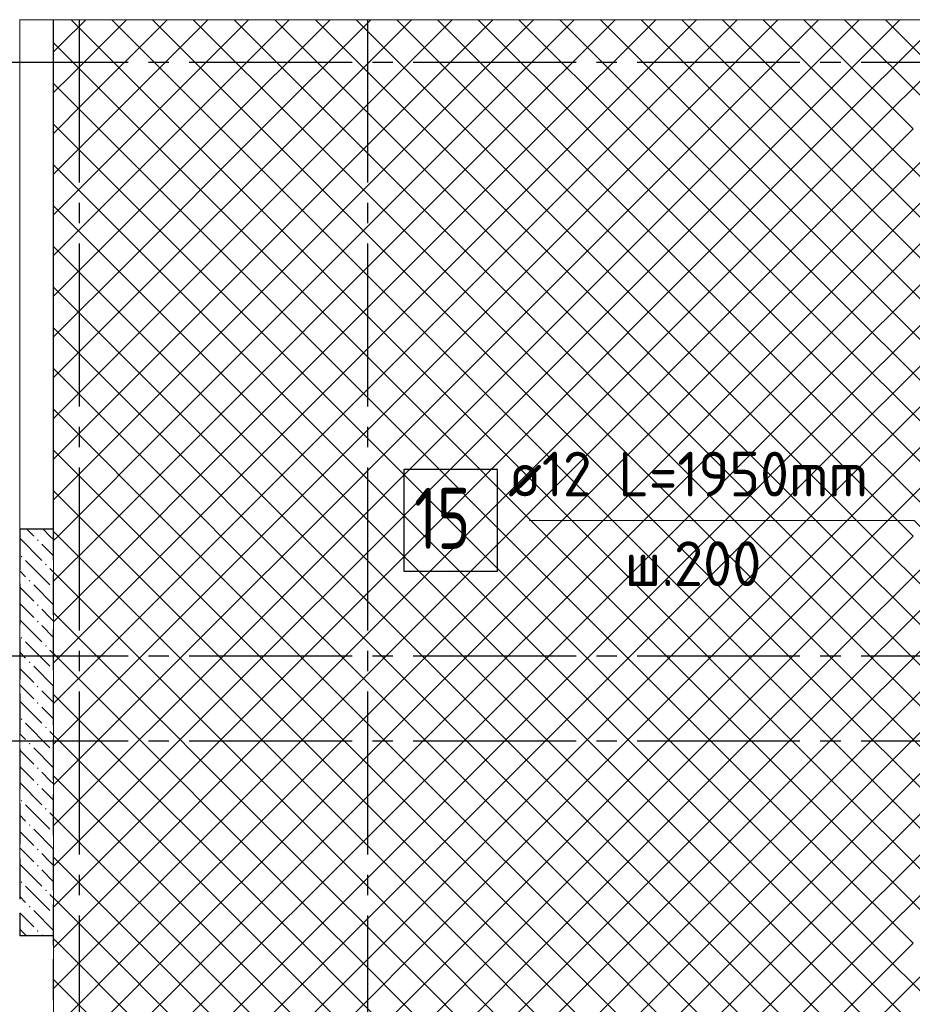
# Model space of a CAD drawing. Header units: millimetres. Extents: x 0 to 50400, y 0 to 35640.
# Tile 23 of 25: x 33465 to 38727, y 26809 to 32612. Entities that reach past the tile are written whole.
import ezdxf

# ---------------------------------------------------------------- set-up
doc = ezdxf.new("R2010")
doc.units = ezdxf.units.MM
doc.linetypes.add('______2', pattern=[324, 240, -84])
doc.linetypes.add('______5', pattern=[1320, 960, -120, 120, -120])
for name, color, linetype, lineweight in [('ДОП Верх по Х', 7, 'Continuous', 25), ('ЖБ Перекрытие верхний уровень', 7, 'Continuous', 35), ('ЖБ Стена верхний уровень', 7, 'Continuous', 35), ('Позиционная метка номер позиции', 7, 'Continuous', 13)]:
    doc.layers.add(name, color=color, linetype=linetype, lineweight=lineweight)
doc.layers.add('Оси', color=7, linetype='______5', true_color=0x656565)
doc.styles.add('ISOCPEUR', font='txt')

msp = doc.modelspace()

# ---------------------------------------------------------------- hatches: boundary and pattern name
at = {"layer": 'ЖБ Стена верхний уровень', "linetype": 'Continuous', "lineweight": -3, "transparency": 33554687}
for points in [[(33664.9, 32139.4), (33665.1, 32139.6), (33665.1, 32135), (33664.9, 32135.1)], [(33664.9, 31659.4), (33665.1, 31659.6), (33665.1, 31655), (33664.9, 31655.1)], [(33664.9, 31179.4), (33665.1, 31179.6), (33665.1, 31175), (33664.9, 31175.1)], [(33664.9, 30699.4), (33665.1, 30699.6), (33665.1, 30695), (33664.9, 30695.1)], [(33664.9, 30219.4), (33665.1, 30219.6), (33665.1, 30215), (33664.9, 30215.1)], [(33664.9, 29739.4), (33665.1, 29739.6), (33665.1, 29735), (33664.9, 29735.1)], [(33566.8, 29545.3), (33571.6, 29550.1), (33576.4, 29545.3), (33571.6, 29540.5)], [(33470.8, 29449.3), (33475.6, 29454.1), (33480.4, 29449.3), (33475.6, 29444.5)], [(33614.8, 29401.3), (33619.6, 29406.1), (33624.4, 29401.3), (33619.6, 29396.5)], [(33518.8, 29305.3), (33523.6, 29310.1), (33528.4, 29305.3), (33523.6, 29300.5)], [(33662.8, 29257.3), (33665.1, 29259.6), (33665.1, 29255)], [(33566.8, 29161.3), (33571.6, 29166.1), (33576.4, 29161.3), (33571.6, 29156.5)], [(33566.8, 29065.3), (33571.6, 29070.1), (33576.4, 29065.3), (33571.6, 29060.5)], [(33470.8, 28969.3), (33475.6, 28974.1), (33480.4, 28969.3), (33475.6, 28964.5)], [(33614.8, 28921.3), (33619.6, 28926.1), (33624.4, 28921.3), (33619.6, 28916.5)], [(33518.8, 28825.3), (33523.6, 28830.1), (33528.4, 28825.3), (33523.6, 28820.5)], [(33662.8, 28777.3), (33665.1, 28779.6), (33665.1, 28775)], [(33566.8, 28681.3), (33571.6, 28686.1), (33576.4, 28681.3), (33571.6, 28676.5)], [(33566.8, 28585.3), (33571.6, 28590.1), (33576.4, 28585.3), (33571.6, 28580.5)], [(33470.8, 28489.3), (33475.6, 28494.1), (33480.4, 28489.3), (33475.6, 28484.5)], [(33614.8, 28441.3), (33619.6, 28446.1), (33624.4, 28441.3), (33619.6, 28436.5)], [(33518.8, 28345.3), (33523.6, 28350.1), (33528.4, 28345.3), (33523.6, 28340.5)], [(33662.8, 28297.3), (33665.1, 28299.6), (33665.1, 28295)], [(33566.8, 28201.3), (33571.6, 28206.1), (33576.4, 28201.3), (33571.6, 28196.5)], [(33566.8, 28105.3), (33571.6, 28110.1), (33576.4, 28105.3), (33571.6, 28100.5)], [(33470.8, 28009.3), (33475.6, 28014.1), (33480.4, 28009.3), (33475.6, 28004.5)], [(33614.8, 27961.3), (33619.6, 27966.1), (33624.4, 27961.3), (33619.6, 27956.5)], [(33518.8, 27865.3), (33523.6, 27870.1), (33528.4, 27865.3), (33523.6, 27860.5)], [(33662.8, 27817.3), (33665.1, 27819.6), (33665.1, 27815)], [(33566.8, 27721.3), (33571.6, 27726.1), (33576.4, 27721.3), (33571.6, 27716.5)], [(33566.8, 27625.3), (33571.6, 27630.1), (33576.4, 27625.3), (33571.6, 27620.5)], [(33470.8, 27529.3), (33475.6, 27534.1), (33480.4, 27529.3), (33475.6, 27524.5)], [(33614.8, 27481.3), (33619.6, 27486.1), (33624.4, 27481.3), (33619.6, 27476.5)], [(33518.8, 27385.3), (33523.6, 27390.1), (33528.4, 27385.3), (33523.6, 27380.5)], [(33662.8, 27337.3), (33665.1, 27339.6), (33665.1, 27335)], [(33566.8, 27241.3), (33571.6, 27246.1), (33576.4, 27241.3), (33571.6, 27236.5)], [(33664.9, 26859.4), (33665.1, 26859.6), (33665.1, 26855), (33664.9, 26855.1)]]:
    msp.add_hatch(color=7, dxfattribs=at).paths.add_polyline_path(points, flags=16)

# ---------------------------------------------------------------- linework, layer by layer
at = {"layer": 'ДОП Верх по Х', "color": 7, "linetype": 'Continuous', "lineweight": 25, "transparency": 33554687}
msp.add_lwpolyline([(35730.7, 29361.5), (36282.7, 29361.5), (36282.7, 29961.5), (35730.7, 29961.5), (35730.7, 29361.5)], dxfattribs=at)
at = {"layer": 'ЖБ Перекрытие верхний уровень', "color": 7, "linetype": 'Continuous', "lineweight": 18, "transparency": 33554687}
for p, q in [((33664.9, 32612.4), (33464.9, 32612.4)), ((33664.9, 32612.4), (33465.1, 32612.4)), ((33465.1, 32612.4), (33465.1, 27542.4)), ((33664.9, 10312.4), (33664.9, 32612.4)), ((33664.9, 32612.4), (33664.9, 10312.4)), ((40265.1, 32612.4), (33664.9, 32612.4)), ((33664.9, 10312.4), (33664.9, 32612.4)), ((33465.1, 27542.4), (33464.9, 27542.4))]:
    msp.add_line(p, q, dxfattribs=at)
at = {"layer": 'ЖБ Перекрытие верхний уровень', "color": 254, "linetype": 'Continuous', "lineweight": 18, "transparency": 33554687}
for p, q in [((33768.5, 32612.4), (34411.6, 31969.3)), ((33931.6, 31969.3), (34574.7, 32612.4)), ((34008.5, 32612.4), (34651.6, 31969.3)), ((34171.6, 31969.3), (34814.7, 32612.4)), ((34248.5, 32612.4), (34891.6, 31969.3)), ((34411.6, 31969.3), (35054.7, 32612.4)), ((34488.5, 32612.4), (35131.6, 31969.3)), ((34651.6, 31969.3), (35294.7, 32612.4)), ((34728.5, 32612.4), (35371.6, 31969.3)), ((34891.6, 31969.3), (35534.7, 32612.4)), ((34968.5, 32612.4), (35611.6, 31969.3)), ((35131.6, 31969.3), (35774.7, 32612.4)), ((35208.5, 32612.4), (35851.6, 31969.3)), ((35448.5, 32612.4), (35851.6, 32209.3)), ((35688.5, 32612.4), (35851.6, 32449.3)), ((35851.6, 32449.3), (36014.7, 32612.4)), ((35851.6, 32209.3), (36254.7, 32612.4)), ((35851.6, 31969.3), (36494.7, 32612.4)), ((35928.5, 32612.4), (36571.6, 31969.3)), ((36091.6, 31969.3), (36734.7, 32612.4)), ((36168.5, 32612.4), (36811.6, 31969.3)), ((36331.6, 31969.3), (36974.7, 32612.4)), ((36408.5, 32612.4), (37051.6, 31969.3)), ((36571.6, 31969.3), (37214.7, 32612.4)), ((36648.5, 32612.4), (37291.6, 31969.3)), ((36811.6, 31969.3), (37454.7, 32612.4)), ((36888.5, 32612.4), (37531.6, 31969.3)), ((37051.6, 31969.3), (37694.7, 32612.4)), ((37128.5, 32612.4), (37771.6, 31969.3)), ((37291.6, 31969.3), (37934.7, 32612.4)), ((37368.5, 32612.4), (38011.6, 31969.3)), ((37531.6, 31969.3), (38174.7, 32612.4)), ((37608.5, 32612.4), (38251.6, 31969.3)), ((37848.5, 32612.4), (38251.6, 32209.3)), ((38088.5, 32612.4), (38251.6, 32449.3)), ((38251.6, 32449.3), (38414.7, 32612.4)), ((38251.6, 32209.3), (38654.7, 32612.4)), ((38251.6, 31969.3), (38894.7, 32612.4)), ((38328.5, 32612.4), (38971.6, 31969.3)), ((38491.6, 31969.3), (39134.7, 32612.4)), ((38568.5, 32612.4), (39211.6, 31969.3)), ((35371.6, 31969.3), (35851.6, 32449.3)), ((35851.6, 32449.3), (36331.6, 31969.3)), ((37771.6, 31969.3), (38251.6, 32449.3)), ((38251.6, 32449.3), (38731.6, 31969.3)), ((35611.6, 31969.3), (35851.6, 32209.3)), ((35851.6, 32209.3), (36091.6, 31969.3)), ((38011.6, 31969.3), (38251.6, 32209.3)), ((38251.6, 32209.3), (38491.6, 31969.3)), ((33664.9, 31996), (33691.6, 31969.3)), ((33664.9, 31942.6), (33691.6, 31969.3)), ((33931.6, 31969.3), (35851.6, 30049.3)), ((34171.6, 31969.3), (35851.6, 30289.3)), ((34411.6, 31969.3), (35851.6, 30529.3)), ((34651.6, 31969.3), (35851.6, 30769.3)), ((34891.6, 31969.3), (35851.6, 31009.3)), ((35131.6, 31969.3), (35851.6, 31249.3)), ((35371.6, 31969.3), (35851.6, 31489.3)), ((35611.6, 31969.3), (35851.6, 31729.3)), ((35851.6, 31729.3), (36091.6, 31969.3)), ((35851.6, 31489.3), (36331.6, 31969.3)), ((35851.6, 31249.3), (36571.6, 31969.3)), ((35851.6, 31009.3), (36811.6, 31969.3)), ((35851.6, 30769.3), (37051.6, 31969.3)), ((35851.6, 30529.3), (37291.6, 31969.3)), ((35851.6, 30289.3), (37531.6, 31969.3)), ((35851.6, 30049.3), (37771.6, 31969.3)), ((35851.6, 29809.3), (38011.6, 31969.3)), ((35851.6, 29569.3), (38251.6, 31969.3)), ((35851.6, 31969.3), (38251.6, 29569.3)), ((36091.6, 31969.3), (38251.6, 29809.3)), ((36331.6, 31969.3), (38251.6, 30049.3)), ((36571.6, 31969.3), (38251.6, 30289.3)), ((36811.6, 31969.3), (38251.6, 30529.3)), ((37051.6, 31969.3), (38251.6, 30769.3)), ((37291.6, 31969.3), (38251.6, 31009.3)), ((37531.6, 31969.3), (38251.6, 31249.3)), ((37771.6, 31969.3), (38251.6, 31489.3)), ((38011.6, 31969.3), (38251.6, 31729.3)), ((38251.6, 31729.3), (38491.6, 31969.3)), ((38251.6, 31489.3), (38731.6, 31969.3)), ((38251.6, 31249.3), (38971.6, 31969.3)), ((38251.6, 31009.3), (39211.6, 31969.3)), ((38251.6, 30769.3), (39451.6, 31969.3)), ((38251.6, 30529.3), (39691.6, 31969.3)), ((38251.6, 30289.3), (39931.6, 31969.3)), ((38251.6, 30049.3), (40171.6, 31969.3)), ((38251.6, 31969.3), (40265.1, 29955.8)), ((38491.6, 31969.3), (40265.1, 30195.8)), ((38251.6, 29809.3), (40265.1, 31822.8)), ((35851.6, 31729.3), (38011.6, 29569.3)), ((36091.6, 29569.3), (38251.6, 31729.3)), ((38251.6, 31729.3), (40265.1, 29715.8)), ((38251.6, 29569.3), (40265.1, 31582.8)), ((35851.6, 31489.3), (37771.6, 29569.3)), ((36331.6, 29569.3), (38251.6, 31489.3)), ((38251.6, 31489.3), (40171.6, 29569.3)), ((38491.6, 29569.3), (40265.1, 31342.8)), ((35851.6, 31249.3), (37531.6, 29569.3)), ((36571.6, 29569.3), (38251.6, 31249.3)), ((38251.6, 31249.3), (39931.6, 29569.3)), ((35851.6, 31009.3), (37291.6, 29569.3)), ((36811.6, 29569.3), (38251.6, 31009.3)), ((38251.6, 31009.3), (39691.6, 29569.3)), ((34651.6, 29569.3), (35851.6, 30769.3)), ((35851.6, 30769.3), (37051.6, 29569.3)), ((37051.6, 29569.3), (38251.6, 30769.3)), ((38251.6, 30769.3), (39451.6, 29569.3)), ((34891.6, 29569.3), (35851.6, 30529.3)), ((35851.6, 30529.3), (36811.6, 29569.3)), ((37291.6, 29569.3), (38251.6, 30529.3)), ((38251.6, 30529.3), (39211.6, 29569.3)), ((33664.9, 30316), (34411.6, 29569.3)), ((35131.6, 29569.3), (35851.6, 30289.3)), ((35851.6, 30289.3), (36571.6, 29569.3)), ((37531.6, 29569.3), (38251.6, 30289.3)), ((38251.6, 30289.3), (38971.6, 29569.3)), ((33664.9, 30076), (34171.6, 29569.3)), ((35371.6, 29569.3), (35851.6, 30049.3)), ((35851.6, 30049.3), (36331.6, 29569.3)), ((37771.6, 29569.3), (38251.6, 30049.3)), ((38251.6, 30049.3), (38731.6, 29569.3)), ((33664.9, 29836), (33931.6, 29569.3)), ((35611.6, 29569.3), (35851.6, 29809.3)), ((35851.6, 29809.3), (36091.6, 29569.3)), ((38011.6, 29569.3), (38251.6, 29809.3)), ((38251.6, 29809.3), (38491.6, 29569.3)), ((33664.9, 29596), (33691.6, 29569.3)), ((33664.9, 29542.6), (33691.6, 29569.3)), ((33664.9, 29302.6), (33931.6, 29569.3)), ((33664.9, 29062.6), (34171.6, 29569.3)), ((33664.9, 28822.6), (34411.6, 29569.3)), ((34651.6, 29569.3), (35851.6, 28369.3)), ((34891.6, 29569.3), (35851.6, 28609.3)), ((35131.6, 29569.3), (35851.6, 28849.3)), ((35371.6, 29569.3), (35851.6, 29089.3)), ((35611.6, 29569.3), (35851.6, 29329.3)), ((35851.6, 29329.3), (36091.6, 29569.3)), ((35851.6, 29089.3), (36331.6, 29569.3)), ((35851.6, 28849.3), (36571.6, 29569.3)), ((35851.6, 28609.3), (36811.6, 29569.3)), ((35851.6, 28369.3), (37051.6, 29569.3)), ((35851.6, 28129.3), (37291.6, 29569.3)), ((35851.6, 27889.3), (37531.6, 29569.3)), ((35851.6, 27649.3), (37771.6, 29569.3)), ((35851.6, 27409.3), (38011.6, 29569.3)), ((35851.6, 27169.3), (38251.6, 29569.3)), ((35851.6, 29569.3), (38251.6, 27169.3)), ((36091.6, 29569.3), (38251.6, 27409.3)), ((36331.6, 29569.3), (38251.6, 27649.3)), ((36571.6, 29569.3), (38251.6, 27889.3)), ((36811.6, 29569.3), (38251.6, 28129.3)), ((37051.6, 29569.3), (38251.6, 28369.3)), ((37291.6, 29569.3), (38251.6, 28609.3)), ((37531.6, 29569.3), (38251.6, 28849.3)), ((37771.6, 29569.3), (38251.6, 29089.3)), ((38011.6, 29569.3), (38251.6, 29329.3)), ((38251.6, 29329.3), (38491.6, 29569.3)), ((38251.6, 29089.3), (38731.6, 29569.3)), ((38251.6, 28849.3), (38971.6, 29569.3)), ((38251.6, 28609.3), (39211.6, 29569.3)), ((38251.6, 28369.3), (39451.6, 29569.3)), ((38251.6, 28129.3), (39691.6, 29569.3)), ((38251.6, 27889.3), (39931.6, 29569.3)), ((38251.6, 27649.3), (40171.6, 29569.3)), ((38251.6, 29569.3), (40265.1, 27555.8)), ((38491.6, 29569.3), (40265.1, 27795.8)), ((38251.6, 27409.3), (40265.1, 29422.8)), ((35851.6, 29329.3), (38011.6, 27169.3)), ((36091.6, 27169.3), (38251.6, 29329.3)), ((38251.6, 29329.3), (40265.1, 27315.8)), ((38251.6, 27169.3), (40265.1, 29182.8)), ((35851.6, 29089.3), (37771.6, 27169.3)), ((36331.6, 27169.3), (38251.6, 29089.3)), ((38251.6, 29089.3), (40171.6, 27169.3)), ((38491.6, 27169.3), (40265.1, 28942.8)), ((35851.6, 28849.3), (37531.6, 27169.3)), ((36571.6, 27169.3), (38251.6, 28849.3)), ((38251.6, 28849.3), (39931.6, 27169.3)), ((33664.9, 28636), (35131.6, 27169.3)), ((35851.6, 28609.3), (37291.6, 27169.3)), ((36811.6, 27169.3), (38251.6, 28609.3)), ((38251.6, 28609.3), (39691.6, 27169.3)), ((33664.9, 28396), (34891.6, 27169.3)), ((35851.6, 28369.3), (37051.6, 27169.3)), ((37051.6, 27169.3), (38251.6, 28369.3)), ((38251.6, 28369.3), (39451.6, 27169.3)), ((33664.9, 28156), (34651.6, 27169.3)), ((35851.6, 28129.3), (36811.6, 27169.3)), ((37291.6, 27169.3), (38251.6, 28129.3)), ((38251.6, 28129.3), (39211.6, 27169.3)), ((33664.9, 27916), (34411.6, 27169.3)), ((35851.6, 27889.3), (36571.6, 27169.3)), ((37531.6, 27169.3), (38251.6, 27889.3)), ((38251.6, 27889.3), (38971.6, 27169.3)), ((33664.9, 27676), (34171.6, 27169.3)), ((35371.6, 27169.3), (35851.6, 27649.3)), ((35851.6, 27649.3), (36331.6, 27169.3)), ((37771.6, 27169.3), (38251.6, 27649.3)), ((38251.6, 27649.3), (38731.6, 27169.3)), ((33664.9, 27436), (33931.6, 27169.3)), ((35611.6, 27169.3), (35851.6, 27409.3)), ((35851.6, 27409.3), (36091.6, 27169.3)), ((38011.6, 27169.3), (38251.6, 27409.3)), ((38251.6, 27409.3), (38491.6, 27169.3)), ((33664.9, 27196), (33691.6, 27169.3)), ((33664.9, 27142.6), (33691.6, 27169.3)), ((33664.9, 26902.6), (33931.6, 27169.3)), ((33664.9, 26662.6), (34171.6, 27169.3)), ((33664.9, 26422.6), (34411.6, 27169.3)), ((33664.9, 26182.6), (34651.6, 27169.3)), ((33664.9, 25942.6), (34891.6, 27169.3)), ((33664.9, 25702.6), (35131.6, 27169.3)), ((33691.6, 27169.3), (35851.6, 25009.3)), ((33931.6, 27169.3), (35851.6, 25249.3)), ((35371.6, 27169.3), (35851.6, 26689.3)), ((35611.6, 27169.3), (35851.6, 26929.3)), ((35851.6, 26929.3), (36091.6, 27169.3)), ((35851.6, 26689.3), (36331.6, 27169.3)), ((35851.6, 26449.3), (36571.6, 27169.3)), ((35851.6, 26209.3), (36811.6, 27169.3)), ((35851.6, 25969.3), (37051.6, 27169.3)), ((35851.6, 25729.3), (37291.6, 27169.3)), ((35851.6, 25489.3), (37531.6, 27169.3)), ((35851.6, 27169.3), (38251.6, 24769.3)), ((36091.6, 27169.3), (38251.6, 25009.3)), ((36331.6, 27169.3), (38251.6, 25249.3)), ((36571.6, 27169.3), (38251.6, 25489.3)), ((36811.6, 27169.3), (38251.6, 25729.3)), ((37051.6, 27169.3), (38251.6, 25969.3)), ((37291.6, 27169.3), (38251.6, 26209.3)), ((37531.6, 27169.3), (38251.6, 26449.3)), ((37771.6, 27169.3), (38251.6, 26689.3)), ((38011.6, 27169.3), (38251.6, 26929.3)), ((38251.6, 26929.3), (38491.6, 27169.3)), ((38251.6, 26689.3), (38731.6, 27169.3)), ((38251.6, 26449.3), (38971.6, 27169.3)), ((38251.6, 27169.3), (40265.1, 25155.8)), ((38491.6, 27169.3), (40265.1, 25395.8)), ((33664.9, 26956), (35851.6, 24769.3)), ((35851.6, 26929.3), (38011.6, 24769.3)), ((36091.6, 24769.3), (38251.6, 26929.3)), ((38251.6, 26929.3), (40265.1, 24915.8))]:
    msp.add_line(p, q, dxfattribs=at)
for points in [[(33664.9, 32422.6), (33709.5, 32467.2), (33709.5, 32467.2), (33854.7, 32612.4)], [(33664.9, 32182.6), (33765.8, 32283.5), (33765.8, 32283.5), (34094.7, 32612.4)], [(33691.6, 31969.3), (33822.1, 32099.8), (33822.1, 32099.8), (34334.7, 32612.4)], [(33664.9, 32476), (33725.3, 32415.6), (33725.3, 32415.6), (34171.6, 31969.3)], [(33664.9, 32236), (33831.4, 32069.4), (33831.4, 32069.4), (33931.6, 31969.3)], [(33664.9, 31702.6), (33878.5, 31916.2), (33878.5, 31916.2), (33931.6, 31969.3)], [(33664.9, 31462.6), (33934.8, 31732.5), (33934.8, 31732.5), (34171.6, 31969.3)], [(33664.9, 31222.6), (33991.1, 31548.8), (33991.1, 31548.8), (34411.6, 31969.3)], [(33664.9, 30982.6), (34047.4, 31365.2), (34047.4, 31365.2), (34651.6, 31969.3)], [(33664.9, 30742.6), (34103.8, 31181.5), (34103.8, 31181.5), (34891.6, 31969.3)], [(33664.9, 30502.6), (34160.1, 30997.8), (34160.1, 30997.8), (35131.6, 31969.3)], [(33664.9, 30262.6), (34216.4, 30814.1), (34216.4, 30814.1), (35371.6, 31969.3)], [(33664.9, 30022.6), (34272.8, 30630.5), (34272.8, 30630.5), (35611.6, 31969.3)], [(33664.9, 29782.6), (34329.1, 30446.8), (34329.1, 30446.8), (35851.6, 31969.3)], [(33691.6, 31969.3), (33937.6, 31723.3), (33937.6, 31723.3), (35851.6, 29809.3)], [(33664.9, 31756), (34043.8, 31377.1), (34043.8, 31377.1), (35851.6, 29569.3)], [(33691.6, 29569.3), (34385.4, 30263.1), (34385.4, 30263.1), (35851.6, 31729.3)], [(33664.9, 31516), (34149.9, 31031), (34149.9, 31031), (35611.6, 29569.3)], [(33931.6, 29569.3), (34441.7, 30079.5), (34441.7, 30079.5), (35851.6, 31489.3)], [(33664.9, 31276), (34256.1, 30684.8), (34256.1, 30684.8), (35371.6, 29569.3)], [(34171.6, 29569.3), (34498.1, 29895.8), (34498.1, 29895.8), (35851.6, 31249.3)], [(33664.9, 31036), (34362.3, 30338.6), (34362.3, 30338.6), (35131.6, 29569.3)], [(34411.6, 29569.3), (34554.4, 29712.1), (34554.4, 29712.1), (35851.6, 31009.3)], [(33664.9, 30796), (34468.4, 29992.5), (34468.4, 29992.5), (34891.6, 29569.3)], [(33664.9, 30556), (34574.6, 29646.3), (34574.6, 29646.3), (34651.6, 29569.3)], [(33664.9, 28582.6), (34610.7, 29528.4), (34610.7, 29528.4), (34651.6, 29569.3)], [(33664.9, 28342.6), (34667.1, 29344.8), (34667.1, 29344.8), (34891.6, 29569.3)], [(33664.9, 28102.6), (34723.4, 29161.1), (34723.4, 29161.1), (35131.6, 29569.3)], [(33664.9, 27862.6), (34779.7, 28977.4), (34779.7, 28977.4), (35371.6, 29569.3)], [(33664.9, 27622.6), (34836.1, 28793.8), (34836.1, 28793.8), (35611.6, 29569.3)], [(33664.9, 27382.6), (34892.4, 28610.1), (34892.4, 28610.1), (35851.6, 29569.3)], [(33691.6, 29569.3), (34999.3, 28261.6), (34999.3, 28261.6), (35851.6, 27409.3)], [(33931.6, 29569.3), (34893.1, 28607.8), (34893.1, 28607.8), (35851.6, 27649.3)], [(34171.6, 29569.3), (34786.9, 28954), (34786.9, 28954), (35851.6, 27889.3)], [(34411.6, 29569.3), (34680.8, 29300.1), (34680.8, 29300.1), (35851.6, 28129.3)], [(33664.9, 29356), (35105.4, 27915.5), (35105.4, 27915.5), (35851.6, 27169.3)], [(33691.6, 27169.3), (34948.7, 28426.4), (34948.7, 28426.4), (35851.6, 29329.3)], [(33664.9, 29116), (35211.6, 27569.3), (35211.6, 27569.3), (35611.6, 27169.3)], [(33931.6, 27169.3), (35005, 28242.8), (35005, 28242.8), (35851.6, 29089.3)], [(33664.9, 28876), (35317.8, 27223.1), (35317.8, 27223.1), (35371.6, 27169.3)], [(34171.6, 27169.3), (35061.4, 28059.1), (35061.4, 28059.1), (35851.6, 28849.3)], [(34411.6, 27169.3), (35117.7, 27875.4), (35117.7, 27875.4), (35851.6, 28609.3)], [(34651.6, 27169.3), (35174, 27691.7), (35174, 27691.7), (35851.6, 28369.3)], [(34891.6, 27169.3), (35230.4, 27508.1), (35230.4, 27508.1), (35851.6, 28129.3)], [(35131.6, 27169.3), (35286.7, 27324.4), (35286.7, 27324.4), (35851.6, 27889.3)], [(33664.9, 25462.6), (35343, 27140.7), (35343, 27140.7), (35371.6, 27169.3)], [(33664.9, 25222.6), (35399.4, 26957.1), (35399.4, 26957.1), (35611.6, 27169.3)], [(33664.9, 24982.6), (35455.7, 26773.4), (35455.7, 26773.4), (35851.6, 27169.3)], [(34171.6, 27169.3), (35848.6, 25492.3), (35848.6, 25492.3), (35851.6, 25489.3)], [(34411.6, 27169.3), (35742.4, 25838.5), (35742.4, 25838.5), (35851.6, 25729.3)], [(34651.6, 27169.3), (35636.2, 26184.6), (35636.2, 26184.6), (35851.6, 25969.3)], [(34891.6, 27169.3), (35530.1, 26530.8), (35530.1, 26530.8), (35851.6, 26209.3)], [(35131.6, 27169.3), (35423.9, 26877), (35423.9, 26877), (35851.6, 26449.3)], [(35851.6, 25249.3), (35906.3, 25304), (35906.3, 25304), (37771.6, 27169.3)], [(35851.6, 25009.3), (35962.6, 25120.4), (35962.6, 25120.4), (38011.6, 27169.3)], [(35851.6, 24769.3), (36019, 24936.7), (36019, 24936.7), (38251.6, 27169.3)], [(33691.6, 24769.3), (35512, 26589.7), (35512, 26589.7), (35851.6, 26929.3)]]:
    msp.add_lwpolyline(points, dxfattribs=at)
at = {"layer": 'ЖБ Стена верхний уровень', "color": 253, "linetype": '______2', "lineweight": -3, "true_color": 0xa0a0a0, "transparency": 33554687}
for p, q in [((33665.1, 32612.4), (33664.9, 32612.4)), ((33664.9, 29612.4), (33664.9, 32612.4)), ((33665.1, 25862.4), (33665.1, 32612.4)), ((33465.1, 29612.4), (33465.1, 27212.4)), ((33465.1, 29612.4), (33664.9, 29612.4)), ((33664.9, 27212.4), (33465.1, 27212.4)), ((33664.9, 25862.4), (33664.9, 27212.4))]:
    msp.add_line(p, q, dxfattribs=at)
at = {"layer": 'ЖБ Стена верхний уровень', "color": 253, "linetype": 'Continuous', "lineweight": -3, "true_color": 0xa0a0a0, "transparency": 33554687}
for p, q in [((33664.9, 32523.9), (33665.1, 32523.8)), ((33665.1, 32427.8), (33664.9, 32428)), ((33664.9, 32331.9), (33665.1, 32331.8)), ((33664.9, 32235.9), (33665.1, 32235.8)), ((33664.9, 32043.9), (33665.1, 32043.8)), ((33665.1, 31947.8), (33664.9, 31948)), ((33664.9, 31851.9), (33665.1, 31851.8)), ((33664.9, 31755.9), (33665.1, 31755.8)), ((33664.9, 31563.9), (33665.1, 31563.8)), ((33665.1, 31467.8), (33664.9, 31468)), ((33664.9, 31371.9), (33665.1, 31371.8)), ((33664.9, 31275.9), (33665.1, 31275.8)), ((33664.9, 31083.9), (33665.1, 31083.8)), ((33665.1, 30987.8), (33664.9, 30988)), ((33664.9, 30891.9), (33665.1, 30891.8)), ((33664.9, 30795.9), (33665.1, 30795.8)), ((33664.9, 30603.9), (33665.1, 30603.8)), ((33665.1, 30507.8), (33664.9, 30508)), ((33664.9, 30411.9), (33665.1, 30411.8)), ((33664.9, 30315.9), (33665.1, 30315.8)), ((33664.9, 30123.9), (33665.1, 30123.8)), ((33665.1, 30027.8), (33664.9, 30028)), ((33664.9, 29931.9), (33665.1, 29931.8)), ((33664.9, 29835.9), (33665.1, 29835.8)), ((33504.5, 29612.4), (33547.6, 29569.3)), ((33643.6, 29569.3), (33600.5, 29612.4)), ((33664.9, 29643.9), (33665.1, 29643.8)), ((33465.1, 29555.8), (33595.6, 29425.3)), ((33665.1, 29547.8), (33643.6, 29569.3)), ((33595.6, 29521.3), (33665.1, 29451.8)), ((33499.6, 29425.3), (33643.6, 29281.3)), ((33499.6, 29329.3), (33465.1, 29363.8)), ((33643.6, 29377.3), (33665.1, 29355.8)), ((33465.1, 29267.8), (33547.6, 29185.3)), ((33547.6, 29281.3), (33665.1, 29163.8)), ((33465.1, 29171.8), (33547.6, 29089.3)), ((33643.6, 29089.3), (33595.6, 29137.3)), ((33465.1, 29075.8), (33595.6, 28945.3)), ((33665.1, 29067.8), (33643.6, 29089.3)), ((33595.6, 29041.3), (33665.1, 28971.8)), ((33499.6, 28945.3), (33643.6, 28801.3)), ((33499.6, 28849.3), (33465.1, 28883.8)), ((33643.6, 28897.3), (33665.1, 28875.8)), ((33465.1, 28787.8), (33547.6, 28705.3)), ((33547.6, 28801.3), (33665.1, 28683.8)), ((33465.1, 28691.8), (33547.6, 28609.3)), ((33643.6, 28609.3), (33595.6, 28657.3)), ((33665.1, 28587.8), (33643.6, 28609.3)), ((33465.1, 28595.8), (33595.6, 28465.3)), ((33595.6, 28561.3), (33665.1, 28491.8)), ((33499.6, 28465.3), (33643.6, 28321.3)), ((33499.6, 28369.3), (33465.1, 28403.8)), ((33643.6, 28417.3), (33665.1, 28395.8)), ((33547.6, 28321.3), (33665.1, 28203.8)), ((33465.1, 28307.8), (33547.6, 28225.3)), ((33465.1, 28211.8), (33547.6, 28129.3)), ((33643.6, 28129.3), (33595.6, 28177.3)), ((33465.1, 28115.8), (33595.6, 27985.3)), ((33665.1, 28107.8), (33643.6, 28129.3)), ((33595.6, 28081.3), (33665.1, 28011.8)), ((33499.6, 27985.3), (33643.6, 27841.3)), ((33499.6, 27889.3), (33465.1, 27923.8)), ((33643.6, 27937.3), (33665.1, 27915.8)), ((33465.1, 27827.8), (33547.6, 27745.3)), ((33547.6, 27841.3), (33665.1, 27723.8)), ((33465.1, 27731.8), (33547.6, 27649.3)), ((33643.6, 27649.3), (33595.6, 27697.3)), ((33465.1, 27635.8), (33595.6, 27505.3)), ((33665.1, 27627.8), (33643.6, 27649.3)), ((33595.6, 27601.3), (33665.1, 27531.8)), ((33499.6, 27505.3), (33643.6, 27361.3)), ((33643.6, 27457.3), (33665.1, 27435.8)), ((33499.6, 27409.3), (33465.1, 27443.8)), ((33465.1, 27347.8), (33547.6, 27265.3)), ((33547.6, 27361.3), (33665.1, 27243.8)), ((33465.1, 27251.8), (33504.5, 27212.4)), ((33600.5, 27212.4), (33595.6, 27217.3)), ((33665.1, 27147.8), (33664.9, 27148)), ((33664.9, 27051.9), (33665.1, 27051.8)), ((33664.9, 26955.9), (33665.1, 26955.8))]:
    msp.add_line(p, q, dxfattribs=at)
at = {"layer": 'Оси', "color": 8, "linetype": '______5', "lineweight": -3, "transparency": 33554687}
for p, q in [((33815.1, 32612.4), (33815.1, 8317)), ((35515.1, 32612.4), (35515.1, 8317)), ((8065.1, 32362.4), (42962.9, 32362.4)), ((8065.1, 28862.4), (42962.9, 28862.4)), ((8065.1, 28362.4), (42962.9, 28362.4))]:
    msp.add_line(p, q, dxfattribs=at)
at = {"layer": 'Позиционная метка номер позиции', "color": 7, "linetype": 'Continuous', "lineweight": 13, "transparency": 33554687}
msp.add_lwpolyline([(39365.1, 29035.4), (38739, 29661.5), (36469, 29661.5)], dxfattribs=at)

# ---------------------------------------------------------------- texts
at = {"layer": 'ДОП Верх по Х', "color": 7, "linetype": 'Continuous', "lineweight": 13, "transparency": 33554687, "attachment_point": 7, "style": 'ISOCPEUR'}
for s, insert, char_height, width in [('\\W0.94;ø12 L=1950mm ', (36345, 29802.3), 264, 2525.259), ('\\W0.75;15', (35790.7, 29493.5), 360, 566.737), ('\\W0.95;ш.200 ', (37031.4, 29274.3), 264, 1154.555)]:
    msp.add_mtext(s, dxfattribs=dict(at, insert=insert, char_height=char_height, width=width))

doc.saveas('drawing.dxf')
